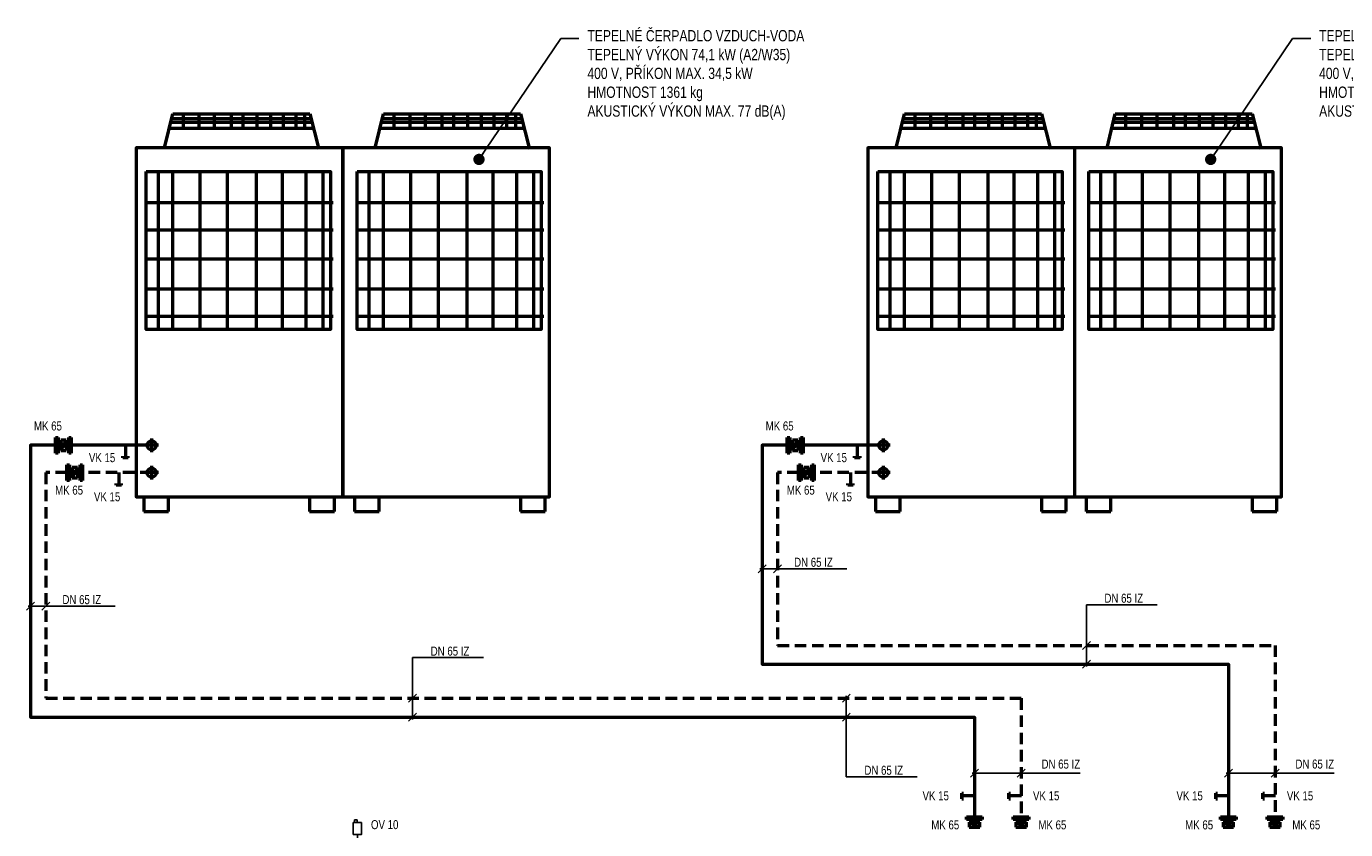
# Model space of a CAD drawing. Header units: millimetres. Extents: x -41881 to 54113, y -9946 to 101810.
# Tile 40 of 105: x -15936 to -1338, y 39894 to 48779. Entities that reach past the tile are written whole.
import ezdxf
from ezdxf.enums import TextEntityAlignment as Align

# ---------------------------------------------------------------- set-up
doc = ezdxf.new("R2010")
doc.units = ezdxf.units.MM
doc.linetypes.add('DASHED', pattern=[19.05, 12.7, -6.35])
for name, color, linetype in [('25', 7, 'Continuous'), ('UT-armatury-popis', 7, 'Continuous'), ('UT-potrubi_privodni-popis', 7, 'Continuous'), ('UT-potrubi_zpetne-popis', 7, 'Continuous')]:
    doc.layers.add(name, color=color, linetype=linetype)
for name, color, linetype, lineweight in [('UT-armatury', 2, 'Continuous', 50), ('UT-kotle', 1, 'Continuous', 50), ('UT-potrubi_privodni', 3, 'Continuous', 50), ('UT-potrubi_zpetne', 3, 'DASHED', 50), ('UT-stoupacky', 2, 'Continuous', 50), ('UT-texty_stredni', 7, 'Continuous', 25)]:
    doc.layers.add(name, color=color, linetype=linetype, lineweight=lineweight)
doc.styles.get("Standard").update_dxf_attribs({"font": 'ic-simplex.shx', "width": 0.8})
doc.dimstyles.new('CADKON', dxfattribs={"dimscale": 50, "dimtxt": 2.5, "dimasz": 2.5, "dimexe": 1.8, "dimexo": 0, "dimgap": 0.6, "dimtad": 1, "dimrnd": 10, "dimtxsty": 'Standard', "dimblk1": 'OBLIQUE', "dimblk2": 'OBLIQUE', "dimsah": 1, "dimcen": 2.5, "dimadec": 1, "dimazin": 2, "dimtfac": 1, "dimtdec": 4, "dimtix": 1, "dimtmove": 2, "dimatfit": 3, "dimldrblk": 'OPEN30', "dimfxl": 5, "dimtfill": 1, "dimtolj": 1, "dimarcsym": 0})

# ---------------------------------------------------------------- blocks, each defined once
blk = doc.blocks.new('*U86')
at = {"color": 0, "linetype": 'ByBlock', "lineweight": -2, "ltscale": 10}
for p, q in [((-75, 0), (75, 0)), ((0, 75), (0, -75))]:
    blk.add_line(p, q, dxfattribs=at)
blk.add_circle((0, 0), 50, dxfattribs=at)
blk = doc.blocks.new('*U87')
at = {"color": 0, "linetype": 'ByBlock', "lineweight": -2, "ltscale": 10}
for p, q in [((-75, 0), (75, 0)), ((0, 75), (0, -75))]:
    blk.add_line(p, q, dxfattribs=at)
blk.add_circle((0, 0), 50, dxfattribs=at)
blk = doc.blocks.new('508', base_point=(495, 3610))
at = {"layer": '25', "color": 2}
for p, q in [((462.9458, 3853.0825), (462.9458, 3821.04215)), ((492.70905, 3853.0825), (462.9458, 3853.0825)), ((492.70905, 3821.04215), (492.70905, 3853.0825)), ((495, 3690.59255), (495, 3610))]:
    blk.add_line(p, q, dxfattribs=at)
blk.add_lwpolyline([(540.79035, 3821.04215), (449.20965, 3821.04215), (449.20965, 3690.59255), (540.79035, 3690.59255), (540.79035, 3821.04215)], close=True, dxfattribs=at)
blk = doc.blocks.new('_OBLIQUE')
at = {"color": 0, "linetype": 'ByBlock'}
blk.add_line((-0.5, -0.5), (0.5, 0.5), dxfattribs=at)
blk = doc.blocks.new('*U60')
at = {"color": 0, "linetype": 'ByBlock', "lineweight": -2}
for p, q in [((0, 0), (140, 0)), ((140, 30), (120, 30)), ((140, 30), (140, -30)), ((140, -30), (120, -30))]:
    blk.add_line(p, q, dxfattribs=at)

msp = doc.modelspace()

# ---------------------------------------------------------------- linework, layer by layer
at = {"layer": 'UT-armatury', "linetype": 'Continuous', "transparency": 33554687}
for p, q in [((-15612.738, 44232.509), (-15583.797, 44232.509)), ((-15612.738, 44058.865), (-15612.738, 44232.509)), ((-15583.797, 44232.509), (-15583.797, 44058.865)), ((-15496.975, 44203.568), (-15554.857, 44087.805)), ((-15554.857, 44203.568), (-15554.857, 44087.805)), ((-15496.975, 44203.568), (-15554.857, 44203.568)), ((-15496.975, 44203.568), (-15496.975, 44087.805)), ((-15468.034, 44232.509), (-15439.094, 44232.509)), ((-15468.034, 44058.865), (-15468.034, 44232.509)), ((-15439.094, 44232.509), (-15439.094, 44058.865)), ((-7515.646, 44232.509), (-7486.706, 44232.509)), ((-7515.646, 44058.865), (-7515.646, 44232.509)), ((-7486.706, 44232.509), (-7486.706, 44058.865)), ((-7399.884, 44203.568), (-7457.765, 44087.805)), ((-7457.765, 44203.568), (-7457.765, 44087.805)), ((-7399.884, 44203.568), (-7457.765, 44203.568)), ((-7399.884, 44203.568), (-7399.884, 44087.805)), ((-7370.943, 44232.509), (-7342.002, 44232.509)), ((-7370.943, 44058.865), (-7370.943, 44232.509)), ((-7342.002, 44232.509), (-7342.002, 44058.865)), ((-15583.797, 44058.865), (-15612.738, 44058.865)), ((-15554.857, 44087.805), (-15496.975, 44087.805)), ((-15439.094, 44058.865), (-15468.034, 44058.865)), ((-7486.706, 44058.865), (-7515.646, 44058.865)), ((-7457.765, 44087.805), (-7399.884, 44087.805)), ((-7342.002, 44058.865), (-7370.943, 44058.865)), ((-15487.843, 43929.621), (-15458.902, 43929.621)), ((-15487.843, 43755.977), (-15487.843, 43929.621)), ((-15458.902, 43929.621), (-15458.902, 43755.977)), ((-15372.08, 43900.68), (-15429.961, 43784.917)), ((-15429.961, 43900.68), (-15429.961, 43784.917)), ((-15372.08, 43900.68), (-15429.961, 43900.68)), ((-15372.08, 43900.68), (-15372.08, 43784.917)), ((-15343.139, 43929.621), (-15314.198, 43929.621)), ((-15343.139, 43755.977), (-15343.139, 43929.621)), ((-15314.198, 43929.621), (-15314.198, 43755.977)), ((-7390.751, 43929.621), (-7361.81, 43929.621)), ((-7390.751, 43755.977), (-7390.751, 43929.621)), ((-7361.81, 43929.621), (-7361.81, 43755.977)), ((-7274.988, 43900.68), (-7332.869, 43784.917)), ((-7332.869, 43900.68), (-7332.869, 43784.917)), ((-7274.988, 43900.68), (-7332.869, 43900.68)), ((-7274.988, 43900.68), (-7274.988, 43784.917)), ((-7246.047, 43929.621), (-7217.107, 43929.621)), ((-7246.047, 43755.977), (-7246.047, 43929.621)), ((-7217.107, 43929.621), (-7217.107, 43755.977)), ((-15458.902, 43755.977), (-15487.843, 43755.977)), ((-15429.961, 43784.917), (-15372.08, 43784.917)), ((-15314.198, 43755.977), (-15343.139, 43755.977)), ((-7361.81, 43755.977), (-7390.751, 43755.977)), ((-7332.869, 43784.917), (-7274.988, 43784.917)), ((-7217.107, 43755.977), (-7246.047, 43755.977)), ((-5531.812, 40035), (-5358.167, 40035)), ((-5531.812, 40006.06), (-5531.812, 40035)), ((-5358.167, 40006.06), (-5531.812, 40006.06)), ((-5358.167, 40035), (-5358.167, 40006.06)), ((-5015.374, 40006.06), (-5015.374, 40035)), ((-5015.374, 40035), (-4841.729, 40035)), ((-4841.729, 40006.06), (-5015.374, 40006.06)), ((-4841.729, 40035), (-4841.729, 40006.06)), ((-2722.034, 40035), (-2548.389, 40035)), ((-2722.034, 40006.06), (-2722.034, 40035)), ((-2548.389, 40006.06), (-2722.034, 40006.06)), ((-2548.389, 40035), (-2548.389, 40006.06)), ((-2205.596, 40006.06), (-2205.596, 40035)), ((-2205.596, 40035), (-2031.952, 40035)), ((-2031.952, 40006.06), (-2205.596, 40006.06)), ((-2031.952, 40035), (-2031.952, 40006.06)), ((-5502.871, 39977.119), (-5387.108, 39977.119)), ((-5502.871, 39977.119), (-5387.108, 39919.238)), ((-5502.871, 39977.119), (-5502.871, 39919.238)), ((-5502.871, 39919.238), (-5387.108, 39919.238)), ((-5387.108, 39919.238), (-5387.108, 39977.119)), ((-4986.433, 39977.119), (-4870.67, 39977.119)), ((-4986.433, 39977.119), (-4986.433, 39919.238)), ((-4986.433, 39977.119), (-4870.67, 39919.238)), ((-4986.433, 39919.238), (-4870.67, 39919.238)), ((-4870.67, 39919.238), (-4870.67, 39977.119)), ((-2693.093, 39977.119), (-2577.33, 39977.119)), ((-2693.093, 39977.119), (-2577.33, 39919.238)), ((-2693.093, 39977.119), (-2693.093, 39919.238)), ((-2693.093, 39919.238), (-2577.33, 39919.238)), ((-2577.33, 39919.238), (-2577.33, 39977.119)), ((-2176.655, 39977.119), (-2060.892, 39977.119)), ((-2176.655, 39977.119), (-2176.655, 39919.238)), ((-2176.655, 39977.119), (-2060.892, 39919.238)), ((-2176.655, 39919.238), (-2060.892, 39919.238)), ((-2060.892, 39919.238), (-2060.892, 39977.119))]:
    msp.add_line(p, q, dxfattribs=at)
at = {"layer": 'UT-armatury', "linetype": 'Continuous', "ltscale": 20, "transparency": 33554687}
for centre in [(-15525.916, 44145.687), (-7428.824, 44145.687), (-15401.02, 43842.799), (-7303.929, 43842.799), (-5444.989, 39948.178), (-4928.552, 39948.178), (-2635.212, 39948.178), (-2118.774, 39948.178)]:
    msp.add_circle(centre, 14.47, dxfattribs=at)
at = {"layer": 'UT-kotle', "color": 1}
for p, q in [((-14407.078, 47434.955), (-14315.957, 47811.009)), ((-14315.957, 47811.009), (-12800.604, 47811.009)), ((-12800.604, 47811.009), (-12700.371, 47420.491)), ((-12075.208, 47434.955), (-11984.087, 47811.009)), ((-11984.087, 47811.009), (-10468.734, 47811.009)), ((-10468.734, 47811.009), (-10368.501, 47420.491)), ((-6309.987, 47434.955), (-6218.866, 47811.009)), ((-6218.866, 47811.009), (-4703.512, 47811.009)), ((-4703.512, 47811.009), (-4603.279, 47420.491)), ((-3978.117, 47434.955), (-3886.996, 47811.009)), ((-3886.996, 47811.009), (-2371.642, 47811.009)), ((-2371.642, 47811.009), (-2271.409, 47420.491))]:
    msp.add_line(p, q, dxfattribs=at)
at = {"layer": 'UT-kotle', "color": 5}
for p, q in [((-14330.566, 47761.254), (-12793.661, 47761.254)), ((-14202.997, 47806.814), (-14202.997, 47654.946)), ((-14026.83, 47806.814), (-14026.83, 47654.946)), ((-13856.737, 47806.814), (-13856.737, 47654.946)), ((-13671.458, 47806.814), (-13671.458, 47654.946)), ((-13540.852, 47806.814), (-13540.852, 47654.946)), ((-13385.947, 47806.814), (-13385.947, 47654.946)), ((-13234.078, 47806.814), (-13234.078, 47654.946)), ((-13094.36, 47806.814), (-13094.36, 47654.946)), ((-12954.641, 47806.814), (-12954.641, 47654.946)), ((-12857.446, 47806.814), (-12857.446, 47654.946)), ((-11998.696, 47761.254), (-10461.791, 47761.254)), ((-11871.127, 47806.814), (-11871.127, 47654.946)), ((-11694.96, 47806.814), (-11694.96, 47654.946)), ((-11524.867, 47806.814), (-11524.867, 47654.946)), ((-11339.588, 47806.814), (-11339.588, 47654.946)), ((-11208.982, 47806.814), (-11208.982, 47654.946)), ((-11054.076, 47806.814), (-11054.076, 47654.946)), ((-10902.208, 47806.814), (-10902.208, 47654.946)), ((-10762.49, 47806.814), (-10762.49, 47654.946)), ((-10622.771, 47806.814), (-10622.771, 47654.946)), ((-10525.576, 47806.814), (-10525.576, 47654.946)), ((-6233.474, 47761.254), (-4696.57, 47761.254)), ((-6105.905, 47806.814), (-6105.905, 47654.946)), ((-5929.738, 47806.814), (-5929.738, 47654.946)), ((-5759.646, 47806.814), (-5759.646, 47654.946)), ((-5574.367, 47806.814), (-5574.367, 47654.946)), ((-5443.76, 47806.814), (-5443.76, 47654.946)), ((-5288.855, 47806.814), (-5288.855, 47654.946)), ((-5136.987, 47806.814), (-5136.987, 47654.946)), ((-4997.268, 47806.814), (-4997.268, 47654.946)), ((-4857.55, 47806.814), (-4857.55, 47654.946)), ((-4760.354, 47806.814), (-4760.354, 47654.946)), ((-3901.604, 47761.254), (-2364.699, 47761.254)), ((-3774.035, 47806.814), (-3774.035, 47654.946)), ((-3597.868, 47806.814), (-3597.868, 47654.946)), ((-3427.776, 47806.814), (-3427.776, 47654.946)), ((-3242.497, 47806.814), (-3242.497, 47654.946)), ((-3111.89, 47806.814), (-3111.89, 47654.946)), ((-2956.985, 47806.814), (-2956.985, 47654.946)), ((-2805.117, 47806.814), (-2805.117, 47654.946)), ((-2665.398, 47806.814), (-2665.398, 47654.946)), ((-2525.68, 47806.814), (-2525.68, 47654.946)), ((-2428.484, 47806.814), (-2428.484, 47654.946)), ((-14345.753, 47651.909), (-12766.325, 47651.909)), ((-12775.437, 47715.694), (-14342.715, 47715.694)), ((-12013.882, 47651.909), (-10434.455, 47651.909)), ((-10443.567, 47715.694), (-12010.845, 47715.694)), ((-6248.661, 47651.909), (-4669.233, 47651.909)), ((-4678.345, 47715.694), (-6245.624, 47715.694)), ((-3916.791, 47651.909), (-2337.363, 47651.909)), ((-2346.475, 47715.694), (-3913.754, 47715.694)), ((-14479.396, 47174.609), (-14479.396, 45438.975)), ((-14320.297, 47174.609), (-14320.297, 45438.975)), ((-14016.56, 47174.609), (-14016.56, 45438.975)), ((-13712.824, 47174.609), (-13712.824, 45438.975)), ((-13394.625, 47174.609), (-13394.625, 45438.975)), ((-13105.352, 47174.609), (-13105.352, 45438.975)), ((-12845.007, 47174.609), (-12845.007, 45438.975)), ((-12656.98, 47174.609), (-12656.98, 45438.975)), ((-12147.526, 47174.609), (-12147.526, 45438.975)), ((-11988.427, 47174.609), (-11988.427, 45438.975)), ((-11684.69, 47174.609), (-11684.69, 45438.975)), ((-11380.954, 47174.609), (-11380.954, 45438.975)), ((-11062.755, 47174.609), (-11062.755, 45438.975)), ((-10773.482, 47174.609), (-10773.482, 45438.975)), ((-10513.137, 47174.609), (-10513.137, 45438.975)), ((-10325.11, 47174.609), (-10325.11, 45438.975)), ((-6382.305, 47174.609), (-6382.305, 45438.975)), ((-6223.205, 47174.609), (-6223.205, 45438.975)), ((-5919.469, 47174.609), (-5919.469, 45438.975)), ((-5615.733, 47174.609), (-5615.733, 45438.975)), ((-5297.533, 47174.609), (-5297.533, 45438.975)), ((-5008.261, 47174.609), (-5008.261, 45438.975)), ((-4747.915, 47174.609), (-4747.915, 45438.975)), ((-4559.888, 47174.609), (-4559.888, 45438.975)), ((-4050.435, 47174.609), (-4050.435, 45438.975)), ((-3891.335, 47174.609), (-3891.335, 45438.975)), ((-3587.599, 47174.609), (-3587.599, 45438.975)), ((-3283.863, 47174.609), (-3283.863, 45438.975)), ((-2965.663, 47174.609), (-2965.663, 45438.975)), ((-2676.391, 47174.609), (-2676.391, 45438.975)), ((-2416.045, 47174.609), (-2416.045, 45438.975)), ((-2228.018, 47174.609), (-2228.018, 45438.975)), ((-12541.271, 46827.483), (-14595.105, 46827.483)), ((-10209.401, 46827.483), (-12263.235, 46827.483)), ((-4444.179, 46827.483), (-6498.014, 46827.483)), ((-2112.309, 46827.483), (-4166.144, 46827.483)), ((-12541.271, 46523.746), (-14595.105, 46523.746)), ((-10209.401, 46523.746), (-12263.235, 46523.746)), ((-4444.179, 46523.746), (-6498.014, 46523.746)), ((-2112.309, 46523.746), (-4166.144, 46523.746)), ((-12541.271, 46205.547), (-14595.105, 46205.547)), ((-10209.401, 46205.547), (-12263.235, 46205.547)), ((-4444.179, 46205.547), (-6498.014, 46205.547)), ((-2112.309, 46205.547), (-4166.144, 46205.547)), ((-12541.271, 45872.883), (-14595.105, 45872.883)), ((-10209.401, 45872.883), (-12263.235, 45872.883)), ((-4444.179, 45872.883), (-6498.014, 45872.883)), ((-2112.309, 45872.883), (-4166.144, 45872.883)), ((-12541.271, 45569.147), (-14595.105, 45569.147)), ((-10209.401, 45569.147), (-12263.235, 45569.147)), ((-4444.179, 45569.147), (-6498.014, 45569.147)), ((-2112.309, 45569.147), (-4166.144, 45569.147))]:
    msp.add_line(p, q, dxfattribs=at)
at = {"layer": 'UT-kotle', "color": 2}
for p, q in [((-14638.496, 43574.864), (-14638.496, 43414.067)), ((-14363.687, 43414.067), (-14363.687, 43574.864)), ((-12801.616, 43574.864), (-12801.616, 43414.067)), ((-12526.807, 43414.067), (-12526.807, 43574.864)), ((-12306.626, 43574.864), (-12306.626, 43414.067)), ((-12031.817, 43414.067), (-12031.817, 43574.864)), ((-10469.746, 43574.864), (-10469.746, 43414.067)), ((-10194.937, 43414.067), (-10194.937, 43574.864)), ((-6541.405, 43574.864), (-6541.405, 43414.067)), ((-6266.596, 43414.067), (-6266.596, 43574.864)), ((-4704.525, 43574.864), (-4704.525, 43414.067)), ((-4429.716, 43414.067), (-4429.716, 43574.864)), ((-4209.535, 43574.864), (-4209.535, 43414.067)), ((-3934.726, 43414.067), (-3934.726, 43574.864)), ((-2372.654, 43574.864), (-2372.654, 43414.067)), ((-2097.846, 43414.067), (-2097.846, 43574.864)), ((-14638.496, 43414.067), (-14363.687, 43414.067)), ((-12801.616, 43414.067), (-12526.807, 43414.067)), ((-12306.626, 43414.067), (-12031.817, 43414.067)), ((-10469.746, 43414.067), (-10194.937, 43414.067)), ((-6541.405, 43414.067), (-6266.596, 43414.067)), ((-4704.525, 43414.067), (-4429.716, 43414.067)), ((-4209.535, 43414.067), (-3934.726, 43414.067)), ((-2372.654, 43414.067), (-2097.846, 43414.067))]:
    msp.add_line(p, q, dxfattribs=at)
at = {"layer": 'UT-kotle', "color": 1}
for points in [[(-14721.319, 43574.864), (-12430.572, 43574.864), (-12430.572, 47437.217), (-14721.319, 47437.217), (-14721.319, 43574.864), (-14721.319, 43574.864)], [(-12436.653, 43574.864), (-10145.906, 43574.864), (-10145.906, 47437.217), (-12436.653, 47437.217), (-12436.653, 43574.864), (-12436.653, 43574.864)], [(-6624.227, 43574.864), (-4333.48, 43574.864), (-4333.48, 47437.217), (-6624.227, 47437.217), (-6624.227, 43574.864), (-6624.227, 43574.864)], [(-4339.562, 43574.864), (-2048.815, 43574.864), (-2048.815, 47437.217), (-4339.562, 47437.217), (-4339.562, 43574.864), (-4339.562, 43574.864)]]:
    msp.add_lwpolyline(points, close=True, dxfattribs=at)
at = {"layer": 'UT-kotle', "color": 2}
for points in [[(-14609.569, 47174.609), (-12570.198, 47174.609), (-12570.198, 45424.511), (-14609.569, 45424.511), (-14609.569, 47174.609), (-14609.569, 47174.609)], [(-12277.699, 47174.609), (-10238.328, 47174.609), (-10238.328, 45424.511), (-12277.699, 45424.511), (-12277.699, 47174.609), (-12277.699, 47174.609)], [(-6512.477, 47174.609), (-4473.107, 47174.609), (-4473.107, 45424.511), (-6512.477, 45424.511), (-6512.477, 47174.609), (-6512.477, 47174.609)], [(-4180.607, 47174.609), (-2141.237, 47174.609), (-2141.237, 45424.511), (-4180.607, 45424.511), (-4180.607, 47174.609), (-4180.607, 47174.609)]]:
    msp.add_lwpolyline(points, close=True, dxfattribs=at)
at = {"layer": 'UT-potrubi_privodni', "ltscale": 10}
for points in [[(-15612.738, 44145.687), (-15892.265, 44145.687), (-15892.265, 41138.386), (-5444.989, 41138.386), (-5444.989, 40035)], [(-14549.804, 44145.687), (-15439.094, 44145.687)], [(-7515.646, 44145.687), (-7795.174, 44145.687), (-7795.174, 41723.71), (-2635.212, 41723.71), (-2635.212, 40035)], [(-6452.712, 44145.687), (-7342.002, 44145.687)]]:
    msp.add_lwpolyline(points, dxfattribs=at)
at = {"layer": 'UT-potrubi_privodni-popis', "color": 2, "ltscale": 10}
for p, q in [((-7750.98, 42823.995), (-7839.368, 42735.607)), ((-7820.174, 42779.801), (-6857.623, 42779.801)), ((-7579.143, 42823.995), (-7667.531, 42735.607)), ((-15848.071, 42410.582), (-15936.46, 42322.193)), ((-15917.265, 42366.388), (-14954.715, 42366.388)), ((-15676.235, 42410.582), (-15764.623, 42322.193)), ((-4206.653, 42382.035), (-3423.796, 42382.035)), ((-4206.653, 41698.71), (-4206.653, 42382.035)), ((-4162.459, 41976.229), (-4250.847, 41887.841)), ((-11662.164, 41796.711), (-10879.307, 41796.711)), ((-11662.164, 41113.386), (-11662.164, 41796.711)), ((-4162.459, 41767.904), (-4250.847, 41679.516)), ((-11617.97, 41390.905), (-11706.358, 41302.517)), ((-11617.97, 41182.58), (-11706.358, 41094.192))]:
    msp.add_line(p, q, dxfattribs=at)
at = {"layer": 'UT-potrubi_zpetne', "ltscale": 10}
for points in [[(-15487.843, 43842.799), (-15720.429, 43842.799), (-15720.429, 41346.711), (-4928.552, 41346.711), (-4928.552, 40035)], [(-14549.804, 43842.799), (-15314.198, 43842.799)], [(-7390.751, 43842.799), (-7623.337, 43842.799), (-7623.337, 41932.035), (-2118.774, 41932.035), (-2118.774, 40035)], [(-6452.712, 43842.799), (-7217.107, 43842.799)]]:
    msp.add_lwpolyline(points, dxfattribs=at)
at = {"layer": 'UT-potrubi_zpetne-popis', "color": 2, "ltscale": 10}
for p, q in [((-6818.527, 41390.905), (-6906.915, 41302.517)), ((-6862.721, 41371.711), (-6862.721, 40478.862)), ((-6818.527, 41182.58), (-6906.915, 41094.192)), ((-6862.721, 40478.862), (-6079.864, 40478.862)), ((-5400.795, 40563.135), (-5489.184, 40474.746)), ((-4274.754, 40518.94), (-5469.989, 40518.94)), ((-4884.357, 40563.135), (-4972.746, 40474.746)), ((-2591.017, 40563.135), (-2679.406, 40474.746)), ((-1464.976, 40518.94), (-2660.212, 40518.94)), ((-2074.58, 40563.135), (-2162.968, 40474.746))]:
    msp.add_line(p, q, dxfattribs=at)
at = {"layer": 'UT-texty_stredni', "ltscale": 10}
for p, q in [((-9821.115, 48644.627), (-10021.115, 48644.627)), ((-1724.024, 48644.627), (-1924.024, 48644.627))]:
    msp.add_line(p, q, dxfattribs=at)

# ---------------------------------------------------------------- block references
at = {"layer": 'UT-armatury'}
for p, rotation in [((-14838.425, 44145.687), 270), ((-6741.334, 44145.687), 270), ((-14912.464, 43842.799), 270), ((-6815.372, 43842.799), 270), ((-5444.989, 40265.807), 180), ((-4924.664, 40265.807), 180), ((-2635.212, 40265.807), 180), ((-2114.886, 40265.807), 180)]:
    msp.add_blockref('*U60', p, dxfattribs=dict(at, rotation=rotation))
msp.add_blockref('508', (-12272.918, 39760.509), dxfattribs=at)
at = {"layer": 'UT-stoupacky', "ltscale": 10, "rotation": 179.9999999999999}
for name, p in [('*U86', (-14549.804, 44145.687)), ('*U86', (-6452.712, 44145.687)), ('*U87', (-14549.804, 43842.799)), ('*U87', (-6452.712, 43842.799))]:
    msp.add_blockref(name, p, dxfattribs=at)

# ---------------------------------------------------------------- texts
at = {"layer": 'UT-armatury-popis', "ltscale": 10, "char_height": 100, "width": 608.01876, "attachment_point": 5}
for s, insert in [('MK 65', (-15697.814, 44358.249)), ('MK 65', (-7600.722, 44358.249)), ('VK 15', (-15098.624, 44007.782)), ('VK 15', (-7001.533, 44007.782)), ('MK 65', (-15463.846, 43648.298)), ('MK 65', (-7366.754, 43648.298)), ('VK 15', (-15043.052, 43575.282)), ('VK 15', (-6945.96, 43575.282)), ('MK 65', (-5768.101, 39945.457)), ('MK 65', (-4582.508, 39945.457)), ('MK 65', (-2958.323, 39945.457)), ('MK 65', (-1772.73, 39945.457))]:
    msp.add_mtext(s, dxfattribs=dict(at, insert=insert))
at = {"layer": 'UT-potrubi_privodni-popis', "ltscale": 10, "width": 0.8}
for s, p in [('DN 65 IZ', (-4274.754, 40568.94)), ('DN 65 IZ', (-1464.976, 40568.94)), ('VK 15', (-5727.51, 40217.904)), ('VK 15', (-4505.582, 40217.904)), ('VK 15', (-2917.732, 40217.904)), ('VK 15', (-1695.804, 40217.904)), ('OV 10', (-11819.728, 39898.826))]:
    msp.add_text(s, height=100, dxfattribs=at).set_placement(p, align=Align.RIGHT)
at = {"layer": 'UT-potrubi_privodni-popis', "ltscale": 10, "char_height": 100, "attachment_point": 7}
for insert in [(-7440.48, 42799.801), (-15537.572, 42386.388), (-4006.653, 42402.035), (-11462.164, 41816.711)]:
    msp.add_mtext('DN 65 IZ', dxfattribs=dict(at, insert=insert))
at = {"layer": 'UT-potrubi_zpetne-popis', "ltscale": 10, "insert": (-6662.721, 40498.862), "char_height": 100, "attachment_point": 7}
msp.add_mtext('DN 65 IZ', dxfattribs=at)
at = {"layer": 'UT-texty_stredni', "ltscale": 10, "char_height": 125, "width": 2931.26722, "attachment_point": 1}
for insert in [(-9727.722, 48738.697), (-1630.63, 48738.697)]:
    msp.add_mtext('TEPELNÉ ČERPADLO VZDUCH-VODA\\PTEPELNÝ VÝKON 74,1 kW (A2/W35)\\P400 V, PŘÍKON MAX. 34,5 kW\\PHMOTNOST 1361 kg\\PAKUSTICKÝ VÝKON MAX. 77 dB(A)', dxfattribs=dict(at, insert=insert))

# ---------------------------------------------------------------- leaders
at = {"layer": 'UT-texty_stredni', "ltscale": 10}
for points in [[(-10927.874, 47307.76), (-10021.115, 48644.627)], [(-2830.783, 47307.76), (-1924.024, 48644.627)]]:
    msp.add_leader(points, dimstyle='CADKON', override={"dimscale": 1, "dimasz": 125, "dimtih": 0, "dimtoh": 0, "dimrnd": 0, "dimclrd": 0, "dimtix": 0, "dimtofl": 0, "dimldrblk": 'Dot'}, dxfattribs=at)

doc.saveas('drawing.dxf')
